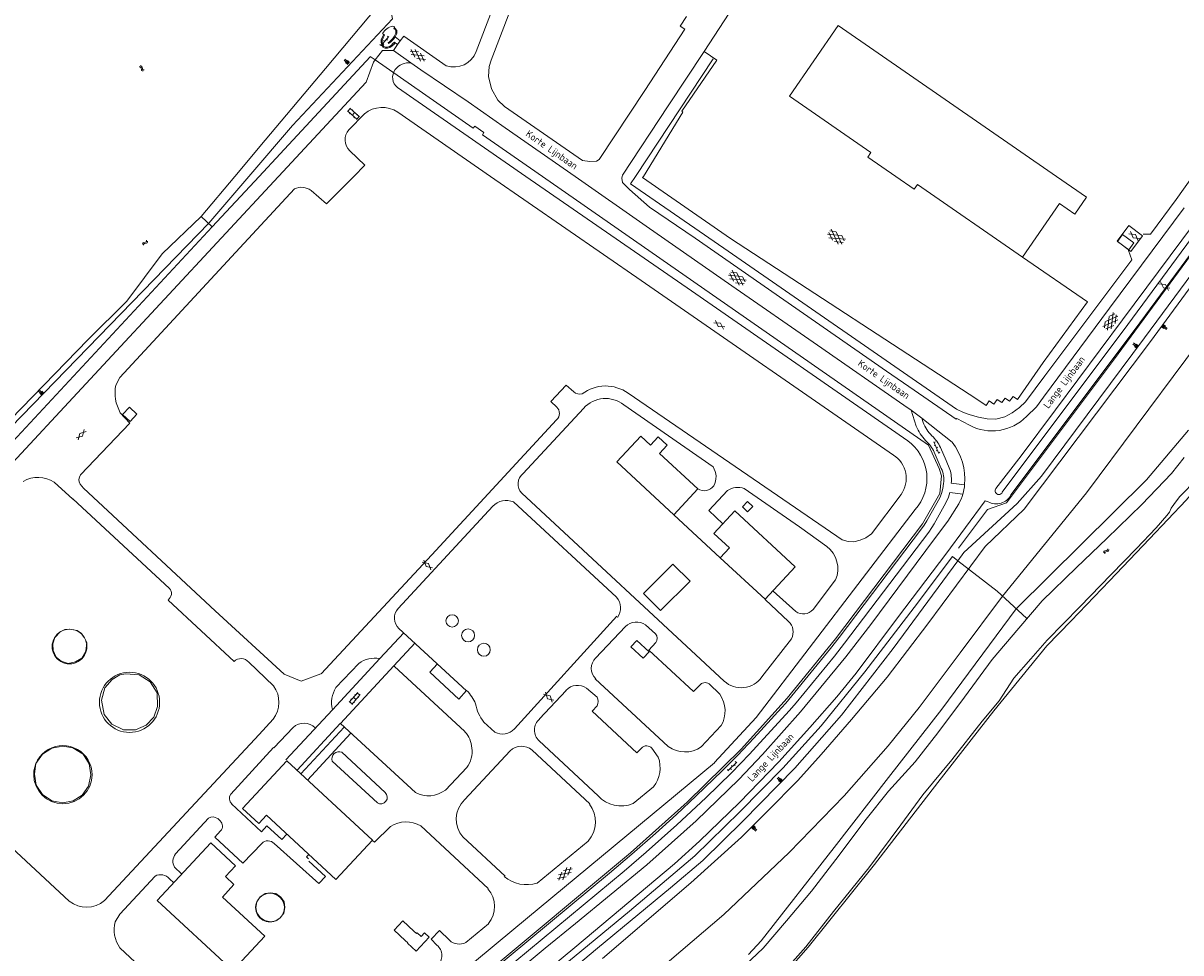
# Model space of a CAD drawing. Header units: metres. Extents: x 157366 to 159470, y 577030 to 578469.
# Tile 14 of 35: x 158086 to 158496, y 577725 to 578054. Entities that reach past the tile are written whole.
import ezdxf

# ---------------------------------------------------------------- set-up
doc = ezdxf.new("R2010")
doc.units = ezdxf.units.M
doc.header["$MEASUREMENT"] = 0
for name, color, linetype, lineweight in [('Gbkn_B01_hoofdgebouw', 1, 'Continuous', 18), ('Gbkn_B04_kunstwerk', 252, 'Continuous', 18), ('Gbkn_B11_dakrand', 1, 'Continuous', 18), ('Gbkn_B14_dakrand bijgebouw', 1, 'Continuous', 18), ('Gbkn_S01_gesloten verharding (g)', 252, 'Continuous', 18), ('Gbkn_S01_gesloten verharding (k)', 252, 'Continuous', 18), ('Gbkn_S01_gesloten verharding (m)', 252, 'Continuous', 18), ('Gbkn_S02_open verharding', 252, 'Continuous', 18), ('Gbkn_S04_talud', 252, 'Continuous', 18), ('Gbkn_S05_water', 252, 'Continuous', 18), ('Gbkn_T01_muur', 252, 'Continuous', 18), ('Gbkn_T02_raster', 252, 'Continuous', 18), ('Gbkn_T03_hek', 252, 'Continuous', 18), ('Gbkn_T09_insteek sloot', 252, 'Continuous', 18), ('Gbkn_T20_overige afscheiding', 252, 'Continuous', 18), ('Gbkn_V00_kant verharding', 252, 'Continuous', 18), ('Gbkn_W00_kant water (FD)', 252, 'Continuous', 18), ('Gbkn_Z06_straatnaam', 7, 'Continuous', 18)]:
    doc.layers.add(name, color=color, linetype=linetype, lineweight=lineweight)
doc.styles.add('NLCS-ISO-M1000-T25', font='NLCS-ISO.ttf', dxfattribs={"height": 2.5})

msp = doc.modelspace()

# ---------------------------------------------------------------- linework, layer by layer
at = {"layer": 'Gbkn_B01_hoofdgebouw'}
for p, q in [((158338.3, 577881.46), (158330.84, 577873.41)), ((158359.67, 577861.65), (158338.3, 577881.46)), ((158330.84, 577873.41), (158336.32, 577868.34)), ((158336.32, 577868.34), (158333.07, 577864.83)), ((158316.34, 577862.55), (158305.87, 577852.17)), ((158322.37, 577856.47), (158316.34, 577862.55)), ((158333.07, 577864.83), (158348.98, 577850.09)), ((158348.98, 577850.09), (158359.67, 577861.65)), ((158311.91, 577846.09), (158322.37, 577856.47)), ((158305.87, 577852.17), (158311.91, 577846.09)), ((158179.49, 577792.88), (158163.79, 577775.96)), ((158209.83, 577764.72), (158179.49, 577792.88)), ((158163.79, 577775.96), (158169.5, 577770.66)), ((158169.5, 577770.66), (158172.26, 577773.63)), ((158172.26, 577773.63), (158196.88, 577750.76)), ((158196.88, 577750.76), (158209.83, 577764.72)), ((158225.42, 577731.62), (158224.49, 577732.48)), ((158225.34, 577725.38), (158229.96, 577730.37)), ((158225.67, 577731.89), (158225.42, 577731.62)), ((158227.1, 577730.57), (158225.67, 577731.89)), ((158228.31, 577731.89), (158227.1, 577730.57)), ((158229.96, 577730.37), (158228.31, 577731.89)), ((158221.43, 577729.16), (158222.33, 577728.29)), ((158222.33, 577728.29), (158222.26, 577728.22)), ((158222.26, 577728.22), (158225.34, 577725.38))]:
    msp.add_line(p, q, dxfattribs=at)
at = {"layer": 'Gbkn_B01_hoofdgebouw', "flags": 128}
for points in [[(158374.9, 578053.45), (158357.59, 578028.47)], [(158374.9, 578053.45), (158452.24, 578000)], [(158357.59, 578028.47), (158386.51, 578008.48), (158385.38, 578006.84), (158395.27, 578000)], [(158395.27, 578000), (158401.83, 577995.47), (158402.97, 577997.11), (158440.23, 577971.36), (158453.35, 577990.38)], [(158452.24, 578000), (158462.92, 577992.62), (158458.79, 577986.63), (158453.35, 577990.38)], [(158475.62, 577979.36), (158479.61, 577976.38), (158477.84, 577973.99), (158473.85, 577976.96), (158475.62, 577979.36)], [(158126.34, 577915.76), (158123.92, 577913.12), (158121.25, 577915.58), (158123.7, 577918.21), (158126.34, 577915.76)], [(158311.59, 577901.79), (158325.13, 577889.23), (158316.64, 577880.05), (158296.49, 577898.76), (158304.99, 577907.91), (158308.39, 577904.75)], [(158171.67, 577730.67), (158160.39, 577718.49), (158133.56, 577743.38), (158152.5, 577763.82), (158161.29, 577755.67), (158157.7, 577751.8), (158160.75, 577748.97), (158156.68, 577744.58), (158171.67, 577730.67)]]:
    msp.add_lwpolyline(points, dxfattribs=at)
at = {"layer": 'Gbkn_B04_kunstwerk'}
for p, q in [((158171.75, 577745.78), (158173.63, 577746.11)), ((158173.63, 577746.11), (158175.64, 577745.79)), ((158168.52, 577740.9), (158168.84, 577742.89)), ((158168.84, 577742.89), (158170, 577744.64)), ((158170, 577744.64), (158171.75, 577745.78)), ((158175.64, 577745.79), (158177.31, 577744.59)), ((158177.31, 577744.59), (158178.49, 577742.89)), ((158178.49, 577742.89), (158178.81, 577740.85)), ((158168.9, 577738.94), (158168.52, 577740.9)), ((158169.99, 577737.28), (158168.9, 577738.94)), ((158178.41, 577738.86), (158177.14, 577737.16)), ((158178.81, 577740.85), (158178.41, 577738.86)), ((158171.57, 577736.24), (158169.99, 577737.28)), ((158173.76, 577735.81), (158171.57, 577736.24)), ((158175.61, 577736.2), (158173.76, 577735.81)), ((158177.14, 577737.16), (158175.61, 577736.2))]:
    msp.add_line(p, q, dxfattribs=at)
at = {"layer": 'Gbkn_B04_kunstwerk', "flags": 128}
for points in [[(158108.54, 577834.79), (158107.82, 577836.39), (158106.65, 577838.01), (158105.17, 577839.02), (158102.53, 577839.57), (158100.78, 577839.35), (158099.11, 577838.57), (158097.23, 577836.62), (158096.52, 577834.34), (158096.62, 577831.98), (158097.73, 577829.58), (158099.48, 577828.16), (158102, 577827.36), (158104.59, 577827.89), (158106.78, 577829.19), (158108.29, 577831.69), (158108.54, 577834.79)], [(158133.7, 577812.05), (158133.49, 577816.97), (158131.1, 577820.81), (158127.19, 577823.34), (158122.37, 577823.68), (158120.24, 577823.29), (158117.58, 577821.67), (158115.01, 577818.69), (158113.74, 577814.3), (158114.71, 577809.23), (158117.48, 577805.8), (158121.55, 577803.87), (158125.84, 577803.88), (158129.68, 577805.44), (158132.38, 577808.33), (158133.7, 577812.05)], [(158110.02, 577787.88), (158109.19, 577783.91), (158106.96, 577780.73), (158103.73, 577778.71), (158100.04, 577777.99), (158096.17, 577778.7), (158092.93, 577780.87), (158090.67, 577784.22), (158090.07, 577788.11), (158090.55, 577791.96), (158092.94, 577795.16), (158096.25, 577797.39), (158100.13, 577798.09), (158103.62, 577797.4), (158107.31, 577795.25), (158109.45, 577791.75), (158110.02, 577787.88)]]:
    msp.add_lwpolyline(points, dxfattribs=at)
at = {"layer": 'Gbkn_B11_dakrand'}
for p, q in [((158217.49, 577732.8), (158220.55, 577736.12)), ((158220.55, 577736.12), (158224.49, 577732.48)), ((158221.43, 577729.16), (158217.49, 577732.8))]:
    msp.add_line(p, q, dxfattribs=at)
at = {"layer": 'Gbkn_B11_dakrand', "flags": 128}
msp.add_lwpolyline([(158308.39, 577904.75), (158311.08, 577907.65), (158314.27, 577904.69), (158311.59, 577901.79)], dxfattribs=at)
at = {"layer": 'Gbkn_B14_dakrand bijgebouw'}
for p, q in [((158340.95, 577882.87), (158342.78, 577884.79)), ((158342.8, 577881.11), (158340.95, 577882.87)), ((158342.78, 577884.79), (158344.63, 577883.03)), ((158344.63, 577883.03), (158342.8, 577881.11)), ((158301.44, 577833.27), (158303.49, 577835.52)), ((158305.82, 577829.28), (158301.44, 577833.27)), ((158303.49, 577835.52), (158307.87, 577831.53)), ((158307.87, 577831.53), (158305.82, 577829.28))]:
    msp.add_line(p, q, dxfattribs=at)
for points in [[(158108.62, 577833.35, 1.000081), (158096.31, 577833.35)], [(158096.31, 577833.35, 1.000081), (158108.62, 577833.35)], [(158134.41, 577813.58, 1), (158113.05, 577813.58)], [(158113.05, 577813.58, 0.999906), (158134.41, 577813.58)], [(158110.44, 577787.94, 1.000048), (158089.78, 577787.94)], [(158089.78, 577787.94, 0.999952), (158110.44, 577787.94)]]:
    msp.add_lwpolyline(points, format="xyb", dxfattribs=at)
for centre, radius, start, end in [((158238.08, 577842.43), 2.19, 0, 180), ((158238.08, 577842.43), 2.19, 180, 0), ((158243.73, 577837.31), 2.29, 0.0125, 179.9875), ((158243.73, 577837.31), 2.29, 180.0125, 359.9875), ((158249.31, 577832.22), 2.29, 0, 180), ((158249.31, 577832.22), 2.29, 180, 0), ((158173.52, 577740.84), 5.09, 0, 180), ((158173.52, 577740.84), 5.09, 179.9887, 0.0113)]:
    msp.add_arc(centre, radius, start, end, dxfattribs=at)
at = {"layer": 'Gbkn_S01_gesloten verharding (g)'}
for p, q in [((158229.73, 577862.73), (158227.41, 577863.21)), ((158228.05, 577863.93), (158228.81, 577861.68)), ((158228.81, 577861.68), (158231.12, 577861.21)), ((158230.48, 577860.49), (158229.73, 577862.73)), ((158272.8, 577815.88), (158270.49, 577816.42)), ((158271.16, 577817.13), (158271.84, 577814.86)), ((158273.49, 577813.62), (158272.8, 577815.88)), ((158271.84, 577814.86), (158274.15, 577814.32))]:
    msp.add_line(p, q, dxfattribs=at)
at = {"layer": 'Gbkn_S01_gesloten verharding (g)', "flags": 128}
for points in [[(158478.53, 577980.41), (158479.47, 577978.24), (158481.82, 577977.97)], [(158481.24, 577977.19), (158480.3, 577979.37), (158477.95, 577979.63)], [(158491.94, 577959.57), (158490.89, 577961.69), (158488.53, 577961.85)], [(158489.07, 577962.65), (158490.12, 577960.53), (158492.48, 577960.38)], [(158334.2, 577945.82), (158333.16, 577947.95), (158330.8, 577948.12)], [(158331.35, 577948.92), (158332.38, 577946.79), (158334.74, 577946.62)], [(158104.83, 577907.31), (158107.11, 577907.93), (158107.71, 577910.22)], [(158108.4, 577909.54), (158106.12, 577908.91), (158105.52, 577906.63)]]:
    msp.add_lwpolyline(points, dxfattribs=at)
at = {"layer": 'Gbkn_S01_gesloten verharding (k)'}
for p, q in [((158277.25, 577750.7), (158278.75, 577755.04)), ((158280.57, 577754.6), (158277.57, 577754.02)), ((158279.08, 577752.28), (158280.08, 577755.17)), ((158278.42, 577751.72), (158275.43, 577751.14)), ((158280.26, 577753.3), (158275.74, 577752.44)), ((158275.92, 577750.57), (158276.92, 577753.45))]:
    msp.add_line(p, q, dxfattribs=at)
for points in [[(158223.14, 578044.39), (158226.18, 578044.12)], [(158224.86, 578042.24), (158223.58, 578045)], [(158223.59, 578043.13), (158228.17, 578042.72)], [(158226.84, 578040.84), (158224.91, 578045.01)], [(158225.57, 578041.74), (158228.61, 578041.46)], [(158228.17, 578040.85), (158226.89, 578043.62)]]:
    msp.add_lwpolyline(points, dxfattribs=at)
at = {"layer": 'Gbkn_S01_gesloten verharding (m)'}
for points in [[(158372.88, 577977.34), (158371.58, 577980.1)], [(158371.95, 577980.64), (158373.99, 577980.46)], [(158374.87, 577975.96), (158372.38, 577981.25)], [(158376.2, 577975.98), (158374.13, 577980.37)], [(158371.15, 577979.49), (158375.98, 577979.08)], [(158371.6, 577978.23), (158377.43, 577977.74)], [(158373.59, 577976.85), (158376.63, 577976.59)], [(158377, 577977.13), (158376.12, 577978.98)], [(158336.03, 577964.93), (158340.87, 577964.53)], [(158337.76, 577962.79), (158336.46, 577965.55)], [(158336.49, 577963.67), (158342.31, 577963.19)], [(158336.83, 577966.08), (158338.88, 577965.91)], [(158339.76, 577961.4), (158337.26, 577966.7)], [(158341.09, 577961.42), (158339.02, 577965.81)], [(158341.89, 577962.57), (158341.01, 577964.43)], [(158338.48, 577962.29), (158341.52, 577962.04)], [(158472.92, 577951.28), (158471.04, 577950.47)], [(158471.65, 577945.92), (158472.32, 577951.73)], [(158474.02, 577949.12), (158468.65, 577946.79)], [(158469.26, 577946.34), (158469.49, 577948.38)], [(158474.05, 577950.45), (158469.59, 577948.52)], [(158472.58, 577947.17), (158469.78, 577945.96)], [(158470.38, 577945.51), (158470.94, 577950.33)], [(158473.09, 577947.86), (158473.44, 577950.89)]]:
    msp.add_lwpolyline(points, dxfattribs=at)
at = {"layer": 'Gbkn_S02_open verharding'}
for p, q in [((158204.59, 577817.11), (158201.56, 577813.65)), ((158205.49, 577816.33), (158202.47, 577812.86)), ((158203.77, 577816.17), (158203.54, 577816.37)), ((158205.36, 577816.17), (158204.46, 577816.96)), ((158202.6, 577813.01), (158201.69, 577813.8)), ((158202.39, 577814.59), (158202.16, 577814.79)), ((158203.98, 577814.59), (158203.08, 577815.38)), ((158203.45, 577813.53), (158203.22, 577813.73)), ((158204.96, 577815.26), (158204.74, 577815.46)), ((158335.81, 577789.3), (158338.93, 577792.4)), ((158337.02, 577791.2), (158337.37, 577790.85)), ((158338.08, 577791.56), (158338.43, 577791.2)), ((158338.43, 577792.62), (158338.79, 577792.26)), ((158335.6, 577789.79), (158335.95, 577789.44)), ((158336.66, 577790.14), (158337.02, 577789.79))]:
    msp.add_line(p, q, dxfattribs=at)
for points in [[(158215.09, 578049.71), (158215.47, 578049.39)], [(158212.49, 578046.67), (158212.87, 578046.35)], [(158212.74, 578046.2), (158215.6, 578049.54)], [(158213.52, 578047.11), (158213.9, 578046.78)], [(158213.79, 578048.19), (158214.17, 578047.87)], [(158214.82, 578048.63), (158215.2, 578048.3)], [(158201, 578023.23), (158204.4, 578020.14)], [(158201.95, 578023.99), (158201.14, 578023.1)], [(158201.92, 578022.39), (158201.72, 578022.17)], [(158201.8, 578024.12), (158205.21, 578021.03)], [(158202.86, 578023.57), (158202.66, 578023.35)], [(158203.51, 578022.58), (158202.7, 578021.69)], [(158203.48, 578020.98), (158203.27, 578020.76)], [(158205.06, 578021.16), (158204.25, 578020.28)], [(158204.56, 578022.03), (158204.36, 578021.8)], [(158408.84, 577905.85), (158410.58, 577901.81)], [(158409.32, 577904.75), (158408.86, 577904.55)], [(158409.38, 577905.87), (158408.92, 577905.67)], [(158410.1, 577902.91), (158409.64, 577902.71)], [(158410.17, 577904.03), (158409.71, 577903.83)], [(158410.96, 577902.19), (158410.5, 577901.99)]]:
    msp.add_lwpolyline(points, dxfattribs=at)
at = {"layer": 'Gbkn_S04_talud'}
for p, q in [((158353.58, 577787.12), (158355.02, 577785.74)), ((158353.23, 577786.76), (158354.67, 577785.38)), ((158353.78, 577785.89), (158354.5, 577785.2)), ((158354.13, 577786.25), (158354.85, 577785.56)), ((158354.47, 577786.61), (158355.19, 577785.92)), ((158344.84, 577768.47), (158344.13, 577769.18)), ((158345.73, 577767.95), (158344.31, 577769.36)), ((158345.2, 577768.83), (158344.49, 577769.54)), ((158346.08, 577768.3), (158344.66, 577769.71)), ((158345.55, 577769.18), (158344.84, 577769.89))]:
    msp.add_line(p, q, dxfattribs=at)
for points in [[(158200.09, 578041.52), (158201.56, 578040.17)], [(158199.75, 578041.15), (158201.23, 578039.8)], [(158200.32, 578040.29), (158201.06, 578039.62)], [(158200.66, 578040.66), (158201.4, 578039.98)], [(158201, 578041.03), (158201.73, 578040.35)], [(158490.54, 577946.52), (158489.74, 577947.12)], [(158491.49, 577946.13), (158489.89, 577947.32)], [(158490.84, 577946.92), (158490.04, 577947.52)], [(158490.24, 577946.12), (158489.44, 577946.72)], [(158491.2, 577945.72), (158489.59, 577946.92)], [(158479.27, 577940.53), (158480.88, 577939.35)], [(158479.56, 577940.94), (158481.17, 577939.75)], [(158479.92, 577939.74), (158480.73, 577939.14)], [(158480.22, 577940.14), (158481.02, 577939.55)], [(158480.52, 577940.54), (158481.32, 577939.95)], [(158091.39, 577923.96), (158092.85, 577922.6)], [(158091.73, 577924.33), (158093.19, 577922.96)], [(158091.95, 577923.1), (158092.68, 577922.41)], [(158092.29, 577923.46), (158093.02, 577922.78)], [(158092.63, 577923.83), (158093.36, 577923.14)]]:
    msp.add_lwpolyline(points, dxfattribs=at)
at = {"layer": 'Gbkn_S05_water'}
for p, q in [((158469.38, 577867.26), (158470.04, 577867.38)), ((158469.72, 577866.92), (158470.38, 577867.04))]:
    msp.add_line(p, q, dxfattribs=at)
for points in [[(158127.82, 578038.42, 0.417728), (158127.18, 578038.81)], [(158128.17, 578038.75, 0.417728), (158127.53, 578039.14)], [(158127.92, 578037.75, 0.417728), (158128.57, 578037.37)], [(158128.27, 578038.09, 0.417728), (158128.91, 578037.7)], [(158128.76, 577976.57, 0.417728), (158128.39, 577975.92)], [(158129.1, 577976.24, 0.417728), (158128.74, 577975.58)], [(158129.42, 577976.7, 0.417728), (158129.78, 577977.36)], [(158129.76, 577976.37, 0.417728), (158130.13, 577977.03)]]:
    msp.add_lwpolyline(points, format="xyb", dxfattribs=at)
for points in [[(158127.92, 578037.75), (158127.82, 578038.42)], [(158128.27, 578038.09), (158128.17, 578038.75)], [(158129.42, 577976.7), (158128.76, 577976.57)], [(158129.76, 577976.37), (158129.1, 577976.24)]]:
    msp.add_lwpolyline(points, dxfattribs=at)
for centre, start, end in [((158469.52, 577866.75), 104.7731, 195.4597), ((158469.86, 577866.41), 104.7731, 195.4597), ((158469.91, 577867.89), 284.7731, 15.4597), ((158470.25, 577867.55), 284.7731, 15.4597)]:
    msp.add_arc(centre, 0.527, start, end, dxfattribs=at)
at = {"layer": 'Gbkn_T01_muur', "flags": 128}
for points in [[(158213.31, 578049.21), (158213.83, 578050.21)], [(158213.83, 578050.21), (158214.14, 578050.04), (158213.62, 578049.04)], [(158217.39, 578052.3), (158217.55, 578052.58)], [(158218.3, 578050.4), (158217.82, 578049.43)], [(158215.57, 578047.05), (158215.38, 578047.33)], [(158216.45, 578046.38), (158217.22, 578047.14), (158217.59, 578047.6), (158217.86, 578047.38)], [(158217.86, 578047.38), (158217.48, 578046.9), (158216.69, 578046.13)]]:
    msp.add_lwpolyline(points, dxfattribs=at)
at = {"layer": 'Gbkn_T01_muur'}
for points in [[(158215.38, 578047.33, 0.151474), (158218.01, 578050.54)], [(158218.01, 578050.54, 0.445368), (158217.39, 578052.3)], [(158213.62, 578049.04, 0.319502), (158213.82, 578046)], [(158213.82, 578046, 0.324323), (158216.45, 578046.38)]]:
    msp.add_lwpolyline(points, format="xyb", dxfattribs=at)
at = {"layer": 'Gbkn_T01_muur', "extrusion": (0, 0, -1)}
for points in [[(-158217.55, 578052.58, 0.43835), (-158218.31, 578050.4)], [(-158213.59, 578045.72, 0.325407), (-158213.31, 578049.21)], [(-158216.69, 578046.13, 0.331642), (-158213.59, 578045.72)], [(-158217.82, 578049.43, 0.112844), (-158215.57, 578047.05)]]:
    msp.add_lwpolyline(points, format="xyb", dxfattribs=at)
at = {"layer": 'Gbkn_T02_raster'}
for p, q in [((158406.94, 577904.72), (158270.05, 578000)), ((158410.66, 577896.43), (158406.94, 577904.72)), ((158411.49, 577893.83), (158410.66, 577896.43)), ((158410.87, 577887.63), (158411.49, 577893.83)), ((158404.8, 577876.86), (158410.87, 577887.63)), ((158373.94, 577836.03), (158404.8, 577876.86)), ((158415.44, 577865.22), (158415.39, 577865.26)), ((158417.29, 577863.78), (158415.44, 577865.22)), ((158431.17, 577853), (158417.29, 577863.78)), ((158441.61, 577843.43), (158431.17, 577853)), ((158356.84, 577815.03), (158373.94, 577836.03)), ((158340.45, 577797.04), (158356.84, 577815.03)), ((158321.36, 577778.2), (158340.45, 577797.04)), ((158301.33, 577760.25), (158321.36, 577778.2)), ((158204.75, 577679.87), (158301.33, 577760.25))]:
    msp.add_line(p, q, dxfattribs=at)
at = {"layer": 'Gbkn_T02_raster', "flags": 128}
for points in [[(158209.01, 578042.5), (158210.81, 578041.24)], [(158330.55, 578041.69), (158303, 578000)], [(158210.81, 578041.24), (158245.54, 578017.02), (158246.16, 578017.76), (158249.3, 578015.5), (158248.84, 578014.76), (158270.05, 578000)], [(158303, 578000), (158301.27, 577997.38), (158334.36, 577974.54), (158416.83, 577917.54), (158419.33, 577916.31), (158421.7, 577915.46), (158424.59, 577914.66), (158427.73, 577914), (158430.71, 577913.96), (158433.91, 577914.8), (158436.54, 577916.22), (158439.1, 577918.05), (158441.32, 577920.07), (158448.13, 577929.24), (158478.95, 577970.38), (158477.78, 577973.66)], [(158482.92, 577979.49), (158485.62, 577979.46), (158494.67, 577991.84), (158500.41, 578000)], [(158000, 577816.47), (158080.79, 577904.39), (158153.04, 577982.07)]]:
    msp.add_lwpolyline(points, dxfattribs=at)
at = {"layer": 'Gbkn_T03_hek'}
msp.add_line((158433.14, 577851.19), (158418.17, 577831.1), dxfattribs=at)
at = {"layer": 'Gbkn_T03_hek', "flags": 128}
for points in [[(158169.64, 578000), (158177.07, 578008.03), (158208.99, 578042.41)], [(158149.07, 577985.76), (158153.04, 577982.07), (158169.64, 578000)], [(158417.51, 577868.21), (158427.75, 577881.91), (158434.53, 577884.24), (158472.42, 577934.85), (158516.92, 577995.22)]]:
    msp.add_lwpolyline(points, dxfattribs=at)
at = {"layer": 'Gbkn_T09_insteek sloot'}
for p, q in [((158484.17, 577892.41), (158499.08, 577910.05)), ((158438.02, 577846.7), (158484.17, 577892.41)), ((158470.99, 577856.59), (158485.22, 577871.51)), ((158457.48, 577842.43), (158470.99, 577856.59)), ((158411.56, 577811.17), (158438.02, 577846.7)), ((158448.79, 577833.63), (158457.48, 577842.43)), ((158430.07, 577810.59), (158448.79, 577833.63)), ((158392.76, 577786.94), (158411.56, 577811.17)), ((158410.19, 577785.14), (158430.07, 577810.59)), ((158373.41, 577762.13), (158392.76, 577786.94)), ((158387.75, 577756.11), (158410.19, 577785.14)), ((158347.58, 577729), (158373.41, 577762.13)), ((158364.22, 577726.85), (158387.75, 577756.11)), ((158343.14, 577724.22), (158347.58, 577729)), ((158356.54, 577718.12), (158364.22, 577726.85))]:
    msp.add_line(p, q, dxfattribs=at)
at = {"layer": 'Gbkn_T09_insteek sloot', "flags": 128}
for points in [[(158161.01, 578000), (158171.8, 578012.86), (158193.16, 578038.23), (158230.03, 578082.27)], [(158149.07, 577985.76), (158161.01, 578000)], [(158135.27, 577972.52), (158149.07, 577985.76)], [(158072.3, 577912.36), (158072.46, 577912.28), (158077.55, 577909.84), (158109.02, 577942.17), (158122.72, 577955.81), (158135.27, 577972.52)], [(158538.99, 577939.16), (158514.42, 577904.12), (158498.2, 577885.21), (158485.22, 577871.51)]]:
    msp.add_lwpolyline(points, dxfattribs=at)
at = {"layer": 'Gbkn_T20_overige afscheiding'}
for p, q in [((158415.44, 577865.22), (158401.78, 577847.23)), ((158406.69, 577841.38), (158427.02, 577868.87)), ((158417.29, 577863.78), (158419.42, 577866.66)), ((158394.42, 577832.7), (158417.29, 577863.78)), ((158401.78, 577847.23), (158384.33, 577824.35)), ((158392.21, 577822.49), (158406.69, 577841.38)), ((158376.06, 577809.08), (158394.42, 577832.7)), ((158418.17, 577831.1), (158403.61, 577811.74)), ((158384.33, 577824.35), (158368.8, 577805.31)), ((158379.59, 577807.49), (158392.21, 577822.49)), ((158403.61, 577811.74), (158392.64, 577798.14)), ((158359.49, 577790.24), (158376.06, 577809.08)), ((158368.8, 577805.31), (158355.32, 577790.23)), ((158368.87, 577795.13), (158379.59, 577807.49)), ((158392.64, 577798.14), (158376.96, 577780.44)), ((158360.59, 577785.87), (158368.87, 577795.13)), ((158355.32, 577790.23), (158340.02, 577774.72)), ((158341.04, 577771.47), (158359.49, 577790.24)), ((158349.79, 577774.96), (158360.59, 577785.87)), ((158376.96, 577780.44), (158357.57, 577760.35)), ((158340.57, 577765.78), (158349.79, 577774.96)), ((158340.02, 577774.72), (158324.12, 577759.23)), ((158326.95, 577757.56), (158341.04, 577771.47)), ((158322.7, 577749.63), (158340.57, 577765.78)), ((158324.12, 577759.23), (158300.88, 577739.56)), ((158357.57, 577760.35), (158334.33, 577738.43)), ((158315.44, 577747.86), (158326.95, 577757.56)), ((158289.61, 577726.42), (158315.44, 577747.86)), ((158291.32, 577722.84), (158322.7, 577749.63)), ((158300.88, 577739.56), (158279.25, 577721.78)), ((158334.33, 577738.43), (158303.53, 577712.15)), ((158256.83, 577699.19), (158289.61, 577726.42))]:
    msp.add_line(p, q, dxfattribs=at)
at = {"layer": 'Gbkn_T20_overige afscheiding', "flags": 128}
for points in [[(158166.05, 578000), (158181.49, 578017.99), (158216.97, 578055.77), (158216.1, 578060.05), (158230.3, 578081.64)], [(158077.81, 577907.16), (158151.84, 577983.45), (158166.05, 578000)], [(158517.32, 577988.59), (158483.5, 577942.74), (158446.92, 577893.77), (158438.33, 577884.01), (158419.42, 577866.66)], [(158427.02, 577868.87), (158440.74, 577882.03), (158485.57, 577941.44), (158520.19, 577988.59)], [(158533.24, 577982.33), (158462.86, 577887.81), (158433.14, 577851.19)]]:
    msp.add_lwpolyline(points, dxfattribs=at)
at = {"layer": 'Gbkn_V00_kant verharding'}
for p, q in [((158411.96, 577889.38), (158412.25, 577891.18)), ((158262.71, 577887.7), (158334.52, 577821.09)), ((158335.63, 577888.65), (158329.01, 577881.52)), ((158341.6, 577889.38), (158361.14, 577875.83)), ((158386.67, 577873.34), (158397.18, 577887.25)), ((158406.34, 577877.9), (158410.9, 577886.1)), ((158410.9, 577886.1), (158411.53, 577887.57)), ((158411.53, 577887.57), (158411.96, 577889.38)), ((158413.07, 577884.31), (158414, 577886.34)), ((158414, 577886.34), (158414.46, 577887.99)), ((158414.46, 577887.99), (158419.06, 577887.39)), ((158218.93, 577846.82), (158252.46, 577883.06)), ((158259.78, 577884.63), (158296.29, 577850.82)), ((158329.01, 577881.52), (158334.04, 577876.86)), ((158345.78, 577808.15), (158402.11, 577881.88)), ((158408.9, 577876.85), (158413.07, 577884.31)), ((158413.02, 577866.14), (158427.03, 577884.94)), ((158413.75, 577877.81), (158417.61, 577883.98)), ((158427.03, 577884.94), (158428.09, 577884.69)), ((158316.64, 577880.05), (158333.07, 577864.83)), ((158405.38, 577876.36), (158406.34, 577877.9)), ((158408.97, 577871.54), (158413.75, 577877.81)), ((158361.14, 577875.83), (158370.84, 577868.85)), ((158375.27, 577836.61), (158404.45, 577875.04)), ((158377.14, 577834.53), (158407.02, 577873.92)), ((158384.67, 577871.91), (158386.67, 577873.34)), ((158404.45, 577875.04), (158405.38, 577876.36)), ((158407.02, 577873.92), (158408.05, 577875.49)), ((158408.05, 577875.49), (158408.9, 577876.85)), ((158374.43, 577872.43), (158376.29, 577871.17)), ((158376.29, 577871.17), (158378.41, 577870.6)), ((158378.41, 577870.6), (158380.48, 577870.52)), ((158380.48, 577870.52), (158382.65, 577871.06)), ((158382.65, 577871.06), (158384.67, 577871.91)), ((158386.45, 577841.22), (158408.97, 577871.54)), ((158396.3, 577844.03), (158413.02, 577866.14)), ((158365.98, 577846.46), (158373.95, 577856.95)), ((158351.83, 577853.02), (158359.89, 577845.76)), ((158349.05, 577850.07), (158357.31, 577842.27)), ((158260.11, 577804.18), (158296.43, 577844.08)), ((158288.93, 577829.25), (158299.55, 577840.48)), ((158306.62, 577841.06), (158310.18, 577837.82)), ((158377.56, 577829.68), (158386.45, 577841.22)), ((158381.21, 577823.92), (158396.3, 577844.03)), ((158212.48, 577829.06), (158220.96, 577838.19)), ((158219.21, 577839.75), (158243.12, 577817.66)), ((158372.14, 577832.66), (158375.27, 577836.61)), ((158217.42, 577826.52), (158224.98, 577834.66)), ((158307.79, 577832.1), (158310.29, 577834.81)), ((158347.78, 577822.59), (158358.28, 577836.11)), ((158358.46, 577815.9), (158372.14, 577832.66)), ((158373.52, 577829.99), (158377.14, 577834.53)), ((158195.66, 577810.94), (158212.48, 577829.06)), ((158212.45, 577829.06), (158212.42, 577829.07)), ((158212.48, 577829.06), (158212.45, 577829.06)), ((158323.58, 577817.42), (158307.79, 577832.1)), ((158359.97, 577813.43), (158373.52, 577829.99)), ((158361.48, 577810.2), (158377.56, 577829.68)), ((158166, 577827.82), (158174.78, 577819.4)), ((158196.9, 577818.81), (158204.99, 577827.34)), ((158198.47, 577806.09), (158217.42, 577826.52)), ((158217.42, 577826.52), (158217.46, 577826.48)), ((158217.46, 577826.48), (158217.5, 577826.44)), ((158217.5, 577826.44), (158242.61, 577803.19)), ((158230.19, 577824.24), (158232.86, 577827.19)), ((158240.41, 577814.75), (158230.19, 577824.24)), ((158288.76, 577821.92), (158314.64, 577797.93)), ((158329.11, 577820.16), (158332.94, 577816.45)), ((158374.39, 577815.58), (158381.21, 577823.92)), ((158243.21, 577817.76), (158240.41, 577814.75)), ((158269.04, 577807.68), (158278.47, 577817.79)), ((158285.73, 577818.58), (158289.45, 577815.47)), ((158325.71, 577819.6), (158323.58, 577817.42)), ((158356.28, 577813.33), (158358.46, 577815.9)), ((158287.71, 577810.44), (158289.46, 577812.37)), ((158344.97, 577800.85), (158354.79, 577811.68)), ((158354.79, 577811.68), (158356.28, 577813.33)), ((158357.68, 577810.74), (158359.97, 577813.43)), ((158364.89, 577804.62), (158374.39, 577815.58)), ((158169.65, 577802.22), (158174.62, 577807.61)), ((158179.18, 577793.19), (158195.66, 577810.94)), ((158195.66, 577810.94), (158195.63, 577810.99)), ((158303.53, 577795.7), (158287.71, 577810.44)), ((158331.09, 577792.21), (158345.78, 577808.15)), ((158348.02, 577795.12), (158361.48, 577810.2)), ((158348.47, 577800.59), (158357.68, 577810.74)), ((158174.82, 577797.4), (158181.69, 577804.7)), ((158183.09, 577789.54), (158198.43, 577806.1)), ((158184.44, 577788.29), (158199.8, 577804.76)), ((158198.43, 577806.1), (158198.45, 577806.08)), ((158225.05, 577781.58), (158198.47, 577806.09)), ((158249.31, 577806.57), (158253.23, 577803)), ((158326.35, 577797.78), (158333.45, 577805.34)), ((158353.82, 577792.46), (158364.89, 577804.62)), ((158186.86, 577786.04), (158202.19, 577802.62)), ((158268.9, 577799.91), (158289.8, 577780.46)), ((158339.24, 577794.78), (158344.97, 577800.85)), ((158343.47, 577795.19), (158348.47, 577800.59)), ((158159.6, 577781), (158174.71, 577797.55)), ((158198.94, 577795.88), (158214.28, 577781.59)), ((158242.46, 577778.98), (158258.61, 577796.37)), ((158266.45, 577796.65), (158286.81, 577777.57)), ((158305.14, 577797.39), (158303.53, 577795.7)), ((158308.89, 577797.33), (158311.12, 577794.15)), ((158195.56, 577792.74), (158211.57, 577777.92)), ((158259.96, 577733.23), (158331.06, 577792.18)), ((158333.79, 577789.31), (158339.24, 577794.78)), ((158337.04, 577788.65), (158343.47, 577795.19)), ((158339.71, 577786.22), (158348.02, 577795.12)), ((158339.88, 577778.09), (158353.82, 577792.46)), ((158235.66, 577782.5), (158243.27, 577790.47)), ((158324.61, 577780.39), (158333.79, 577789.31)), ((158327.96, 577779.75), (158337.04, 577788.65)), ((158302.19, 577777.73), (158309.45, 577783.66)), ((158324.53, 577771.62), (158339.71, 577786.22)), ((158317.58, 577773.85), (158324.61, 577780.39)), ((158317.68, 577770.18), (158327.96, 577779.75)), ((158159.85, 577777.62), (158170.45, 577767.64)), ((158325.79, 577764.39), (158339.88, 577778.09)), ((158307.09, 577755.98), (158324.53, 577771.62)), ((158310.15, 577767.13), (158317.58, 577773.85)), ((158170.45, 577767.64), (158172.45, 577769.77)), ((158172.45, 577769.77), (158177.75, 577764.95)), ((158177.75, 577764.95), (158179.49, 577766.84)), ((158210.6, 577764.02), (158216.21, 577769.63)), ((158226.93, 577769.83), (158250.83, 577747.58)), ((158301.79, 577759.82), (158310.15, 577767.13)), ((158306.8, 577760.45), (158317.68, 577770.18)), ((158175, 577763.52), (158190.79, 577749.39)), ((158209.84, 577764.66), (158210.6, 577764.02)), ((158241.9, 577765.88), (158256.86, 577752)), ((158268.18, 577749.53), (158286.26, 577764.41)), ((158316.82, 577756.35), (158325.79, 577764.39)), ((158187.26, 577759.62), (158186.49, 577758.78)), ((158186.49, 577758.78), (158187.11, 577758.13)), ((158293.81, 577753.05), (158301.79, 577759.82)), ((158299.01, 577753.79), (158306.8, 577760.45)), ((158193.14, 577751.85), (158187.25, 577757.28)), ((158281.58, 577726.73), (158316.82, 577756.35)), ((158281.74, 577735.24), (158307.09, 577755.98)), ((158190.79, 577749.39), (158193.14, 577751.85)), ((158251.36, 577717.74), (158293.81, 577753.05)), ((158255.43, 577717.54), (158299.01, 577753.79)), ((158242.88, 577728.45), (158250.9, 577735.14)), ((158270.99, 577726.49), (158281.74, 577735.24)), ((158186.73, 577672.58), (158259.96, 577733.23)), ((158233.54, 577732.69), (158230.6, 577729.64)), ((158230.6, 577729.64), (158232.69, 577727.56)), ((158237.13, 577729.24), (158233.54, 577732.69)), ((158247.36, 577706.72), (158270.99, 577726.49)), ((158255.42, 577705.08), (158281.58, 577726.73))]:
    msp.add_line(p, q, dxfattribs=at)
at = {"layer": 'Gbkn_V00_kant verharding', "flags": 128}
for points in [[(158275.68, 578103.17), (158251.92, 578041.17), (158251.23, 578038.92), (158250.95, 578035.35), (158251.98, 578031.06), (158254.3, 578027.04), (158256.59, 578024.77), (158284.21, 578005.59), (158286.89, 578005.22), (158289.24, 578005.39), (158290.2, 578005.94), (158306.3, 578030.42), (158320.57, 578052.18), (158318.9, 578053.27), (158321.1, 578056.6)], [(158246.58, 578044.24), (158268.7, 578101.86)], [(158336.23, 578057.79), (158327.36, 578044.29)], [(158213.43, 578050.51), (158213.83, 578050.21)], [(158217.55, 578052.58), (158217.76, 578052.99), (158217.05, 578053.18)], [(158235.94, 578039.15), (158220.95, 578049.69), (158219.67, 578048.06)], [(158218.73, 578046.69), (158217.28, 578044.59), (158223.45, 578040.18)], [(158217.82, 578049.43), (158219.67, 578048.06)], [(158217.87, 578047.37), (158218.73, 578046.69)], [(158219.67, 578048.06), (158218.73, 578046.69)], [(158210.81, 578041.24), (158213.42, 578044.59), (158217.28, 578044.59)], [(158327.36, 578044.29), (158314.67, 578024.96), (158298.41, 578000.47), (158298.32, 578000)], [(158327.36, 578044.29), (158331.92, 578041.22), (158319.47, 578023.15), (158319.84, 578022.78), (158305.83, 578000)], [(158176.53, 578000), (158207.57, 578033.4), (158210.24, 578040.51)], [(158210.24, 578040.51), (158210.81, 578041.24)], [(158243.7, 578026.37), (158226.92, 578037.74), (158223.45, 578040.18)], [(158218.73, 578031.47), (158264.21, 578000)], [(158243.7, 578026.37), (158256.87, 578017.21), (158281.67, 578000)], [(158201.46, 578016.5), (158207, 578022.19)], [(158218.77, 578022.77), (158251.68, 578000)], [(158201.79, 578009.04), (158207.12, 578003.93), (158203.21, 578000)], [(158065.01, 577893.03), (158071.54, 577886.96), (158115.92, 577934.78), (158176.53, 578000)], [(158188.11, 577994.99), (158193.52, 577990.25), (158203.21, 578000)], [(158251.68, 578000), (158305.06, 577963.07), (158394.5, 577901.23)], [(158264.21, 578000), (158322.85, 577959.43), (158399.51, 577906.31)], [(158398.14, 577918.85), (158367.53, 577940.21), (158337.21, 577961.23), (158306.82, 577982.33), (158281.67, 578000)], [(158298.32, 578000), (158298.19, 577999.38), (158298.49, 577997.82), (158300.87, 577995.36), (158307.99, 577989.04)], [(158305.83, 578000), (158305.59, 577999.61), (158336.72, 577978), (158424.03, 577921.07), (158427.29, 577918.79), (158428.45, 577920.45), (158430.08, 577919.31), (158431.22, 577920.95), (158432.9, 577919.83), (158434.07, 577921.42), (158435.65, 577920.33), (158436.88, 577921.93), (158438.43, 577920.88), (158447.56, 577933.97), (158463.22, 577955.58), (158440.23, 577971.36)], [(158118.88, 577926.02), (158120.24, 577928.65), (158162.77, 577974.71), (158182.23, 577995.57)], [(158307.99, 577989.04), (158324.15, 577978.05), (158355.58, 577956.26), (158392.06, 577931.01), (158401.8, 577924.18)], [(158508.78, 577989.84), (158477.54, 577947.54), (158433.05, 577888.01)], [(158436.1, 577887.09), (158480.1, 577945.83), (158512.33, 577989.52)], [(158447.64, 577921.69), (158471.09, 577953.33), (158497.47, 577988.88)], [(158451.89, 577917.19), (158475.6, 577949.09), (158505.25, 577988.96)], [(158482.76, 577978.95), (158477.93, 577982.54), (158473.7, 577976.97), (158478.62, 577973.34), (158482.76, 577978.95)], [(158281.17, 577923.62), (158278.52, 577926.03), (158273.02, 577920.16), (158275.13, 577918.23)], [(158300.41, 577923.14), (158374.43, 577872.43)], [(158401.8, 577924.18), (158416.68, 577913.91), (158416.95, 577914.23), (158421.39, 577911.78)], [(158298.91, 577918.97), (158330.54, 577897.05)], [(158398.14, 577918.85), (158400.79, 577917.09)], [(158441.64, 577914.87), (158445.12, 577918.34), (158447.64, 577921.69)], [(158106.38, 577894.21), (158123.88, 577912.55), (158120.47, 577916.22)], [(158263.2, 577894.69), (158284.67, 577917.76)], [(158400.79, 577917.09), (158404.54, 577914.29)], [(158402.57, 577911.49), (158400.79, 577917.09)], [(158404.54, 577914.29), (158407.41, 577912.04), (158415.27, 577905.81)], [(158404.54, 577914.29), (158405.02, 577912.78)], [(158451.89, 577917.19), (158439.75, 577900.94), (158430.8, 577889.42)], [(158191.65, 577823.71), (158230.82, 577865.83), (158275.1, 577913.68)], [(158411.42, 577896.45), (158408.92, 577902.21)], [(158411.11, 577903.92), (158413.2, 577899.31), (158414.46, 577896.05)], [(158097.06, 577891.62), (158103.69, 577885.62)], [(158106.18, 577890.88), (158107.36, 577889.51)], [(158414.95, 577891.25), (158419.7, 577890.71)], [(158103.67, 577885.65), (158137.89, 577853.94)], [(158107.42, 577889.52), (158154.14, 577845.96), (158178.58, 577823.52), (158184.59, 577821.04), (158191.57, 577823.71)], [(158137.37, 577849.85), (158160.76, 577828.11)], [(158041.08, 577800.08), (158102.38, 577743.11)], [(158114.83, 577743.32), (158169.7, 577802.17)], [(158140.01, 577759.84), (158151.76, 577772.56)], [(158154.97, 577772.37), (158155.87, 577771.54)], [(158170.58, 577763.59), (158163.88, 577756.62), (158154.01, 577765.81), (158156.02, 577768.03)], [(158139.68, 577755.2), (158142.19, 577752.75)], [(158118.67, 577735.84), (158120.28, 577738.51), (158132.8, 577751.98)], [(158137.88, 577751.02), (158139.39, 577749.65)], [(158120.35, 577726.61), (158138.24, 577709.8)]]:
    msp.add_lwpolyline(points, dxfattribs=at)
at = {"layer": 'Gbkn_V00_kant verharding'}
for points in [[(158217.05, 578053.18, 0.266665), (158213.43, 578050.51)], [(158235.94, 578039.15, 0.398272), (158246.58, 578044.24)], [(158218.77, 578022.77, 0.327499), (158207, 578022.19)], [(158201.46, 578016.5, 0.399732), (158201.79, 578009.04)], [(158188.11, 577994.99, 0.277732), (158182.23, 577995.57)], [(158118.88, 577926.02, 0.181953), (158120.47, 577916.22)], [(158281.17, 577923.62, 0.260382), (158284.15, 577922.92)], [(158300.41, 577923.14, 0.328945), (158284.15, 577922.92)], [(158298.91, 577918.97, 0.402534), (158284.67, 577917.76)], [(158275.1, 577913.68, 0.437239), (158275.13, 577918.23)], [(158421.39, 577911.78, 0.331539), (158441.64, 577914.87)], [(158402.57, 577911.49, 0.114363), (158405.88, 577906.41)], [(158405.02, 577912.78, 0.12572), (158408.11, 577908.08)], [(158402.11, 577881.88, 0.444896), (158399.51, 577906.31)], [(158408.92, 577902.21, 0.10139), (158405.88, 577906.41)], [(158411.11, 577903.92, 0.088895), (158408.11, 577908.08)], [(158419.7, 577890.71, 0.186396), (158415.27, 577905.81)], [(158397.18, 577887.25, 0.428189), (158394.5, 577901.23)], [(158106.38, 577894.21, 0.307884), (158106.18, 577890.88)], [(158263.2, 577894.69, 0.440272), (158262.71, 577887.7)], [(158330.76, 577890.3, 0.2837), (158330.54, 577897.05)], [(158412.25, 577891.18, 0.150284), (158411.42, 577896.45)], [(158414.95, 577891.25, 0.107242), (158414.46, 577896.05)], [(158097.06, 577891.62, 0.281101), (158086.03, 577891.9)], [(158419.06, 577887.39, 0.05074), (158419.7, 577890.71)], [(158137.37, 577849.85, 0.455629), (158137.89, 577853.94)], [(158159.6, 577781, 0.376912), (158159.93, 577777.62)], [(158154.97, 577772.34, 0.348403), (158151.76, 577772.56)], [(158156.02, 577768.03, 0.410729), (158155.87, 577771.53)], [(158140.01, 577759.84, 0.310548), (158139.68, 577755.2)], [(158137.87, 577751.03, 0.363174), (158132.8, 577751.98)], [(158102.38, 577743.11, 0.35732), (158114.83, 577743.32)], [(158118.67, 577735.84, 0.235332), (158120.35, 577726.61)]]:
    msp.add_lwpolyline(points, format="xyb", dxfattribs=at)
at = {"layer": 'Gbkn_V00_kant verharding', "extrusion": (0, 0, -1)}
for points in [[(-158218.73, 578031.47, 0.414767), (-158217.9, 578037.84)], [(-158217.9, 578037.84, 0.28094), (-158223.45, 578040.18)]]:
    msp.add_lwpolyline(points, format="xyb", dxfattribs=at)
at = {"layer": 'Gbkn_V00_kant verharding'}
for centre, radius, start, end in [((158327.41, 577892.67), 4.11, 236.9883, 324.6839), ((158339.35, 577883.02), 6.74, 70.4746, 123.4493), ((158402.98, 577892.23), 16.79, 330.5665, 343.2553), ((158430.96, 577889.67), 5.75, 240.0306, 333.3404), ((158431.83, 577888.56), 1.34, 140.4406, 335.2924), ((158257.24, 577878.56), 6.56, 66.8794, 136.7628), ((158364.76, 577860.9), 10, 336.7091, 52.5859), ((158292.11, 577846.98), 5.67, 323.7815, 42.5887), ((158222.6, 577843.43), 5, 137.2203, 227.269), ((158362.56, 577849.4), 4.51, 233.7974, 319.3329), ((158303.41, 577836.29), 5.75, 56.0377, 133.2229), ((158353.91, 577838.58), 5.02, 330.5275, 47.3728), ((158308.23, 577836.24), 2.5, 325.1623, 39.0644), ((158163.24, 577825.46), 3.63, 40.5701, 133.0933), ((158210.59, 577819.97), 9.26, 79.0012, 127.257), ((158292.42, 577825.61), 5.04, 133.7877, 226.354), ((158327.71, 577818.05), 2.53, 56.5127, 142.1659), ((158340.51, 577827.53), 8.79, 227.1027, 325.8053), ((158166.93, 577813.61), 9.76, 322.0486, 36.406), ((158205.43, 577813.43), 10.1, 147.6455, 193.9517), ((158234.68, 577808.74), 12.41, 20.2992, 46.5853), ((158282.5, 577813.95), 5.64, 55.115, 136.5696), ((158324.31, 577810.49), 10.49, 330.604, 34.6531), ((158261.81, 577816.27), 15.82, 191.7363, 217.8028), ((158286.14, 577813.91), 3.65, 335.0881, 25.2816), ((158272.5, 577803.73), 5.25, 131.2564, 226.6791), ((158185.54, 577800.54), 5.67, 44.7005, 132.8271), ((158255.88, 577808.19), 5.83, 242.9433, 316.5211), ((158235.31, 577796.63), 9.8, 4.3763, 41.8464), ((158197.94, 577793.56), 2.52, 66.7168, 199.0488), ((158235.88, 577796.1), 9.29, 322.7238, 7.9352), ((158262.68, 577792.2), 5.83, 49.7601, 134.3166), ((158306.99, 577795.6), 2.57, 42.302, 135.8337), ((158320.6, 577806.17), 10.17, 234.125, 304.4072), ((158300.85, 577790.41), 10.93, 321.8783, 20.0413), ((158212.77, 577779.87), 2.29, 238.5159, 48.6036), ((158229.63, 577790.35), 9.9, 242.4019, 307.5096), ((158248.98, 577772.14), 9.45, 133.6179, 221.4865), ((158297.86, 577787.6), 10.77, 221.2671, 293.7036), ((158278.66, 577771.23), 10.21, 318.1191, 37.9545), ((158221.74, 577760.76), 10.45, 60.2144, 121.9235), ((158172.76, 577761.44), 3.06, 42.824, 135.361), ((158264.45, 577761.32), 12.36, 230.1329, 287.5424), ((158243.51, 577741.22), 9.57, 320.5845, 41.0923), ((158229.54, 577723.82), 4.89, 312.5729, 49.9247), ((158240.57, 577732.96), 5.07, 227.2593, 297.1143)]:
    msp.add_arc(centre, radius, start, end, dxfattribs=at)
at = {"layer": 'Gbkn_W00_kant water (FD)'}
for p, q in [((158493.01, 577894.64), (158497.55, 577900.38)), ((158482.54, 577883.72), (158493.01, 577894.64)), ((158470.14, 577871.63), (158482.54, 577883.72)), ((158492.9, 577882.4), (158492.25, 577881.01)), ((158493.79, 577883.68), (158492.9, 577882.4)), ((158491.41, 577879.85), (158487.62, 577875.44)), ((158492.25, 577881.01), (158491.41, 577879.85)), ((158487.62, 577875.44), (158480.57, 577868.11)), ((158459.29, 577861.42), (158470.14, 577871.63)), ((158480.57, 577868.11), (158471.66, 577858.94)), ((158447.16, 577849.53), (158459.29, 577861.42)), ((158471.66, 577858.94), (158460.57, 577847.44)), ((158438.96, 577839.92), (158447.16, 577849.53)), ((158460.57, 577847.44), (158448.95, 577835.6)), ((158429.48, 577828.72), (158438.96, 577839.92)), ((158448.95, 577835.6), (158443.15, 577829.04)), ((158419.63, 577815.44), (158429.48, 577828.72)), ((158443.15, 577829.04), (158437.16, 577822.1)), ((158437.16, 577822.1), (158431.96, 577814.17)), ((158410.21, 577802.8), (158419.63, 577815.44)), ((158431.96, 577814.17), (158425.92, 577806.9)), ((158425.92, 577806.9), (158415.19, 577793.24)), ((158402.21, 577792.51), (158410.21, 577802.8)), ((158392.73, 577782.11), (158402.21, 577792.51)), ((158415.19, 577793.24), (158404.92, 577780.83)), ((158384.86, 577772.2), (158392.73, 577782.11)), ((158404.92, 577780.83), (158397.08, 577770.11)), ((158374.05, 577757.83), (158384.86, 577772.2)), ((158397.08, 577770.11), (158385.71, 577754.96)), ((158365.47, 577746.63), (158374.05, 577757.83)), ((158385.71, 577754.96), (158373.23, 577739.43)), ((158356.62, 577736.2), (158365.47, 577746.63)), ((158373.23, 577739.43), (158363.41, 577726.98)), ((158348.31, 577726.46), (158356.62, 577736.2)), ((158339.64, 577718.36), (158348.31, 577726.46)), ((158363.41, 577726.98), (158356.84, 577719.48))]:
    msp.add_line(p, q, dxfattribs=at)
at = {"layer": 'Gbkn_W00_kant water (FD)', "flags": 128}
msp.add_lwpolyline([(158502.07, 577892.84), (158495.83, 577886.42), (158493.79, 577883.68)], dxfattribs=at)

# ---------------------------------------------------------------- texts
at = {"layer": 'Gbkn_Z06_straatnaam', "style": 'NLCS-ISO-M1000-T25'}
for s, rotation, p in [('Korte Lijnbaan', 325.2287, (158263.89, 578014.5)), ('Korte Lijnbaan', 325.2287, (158381.58, 577933.12)), ('Lange Lijnbaan', 53.1593, (158449.38, 577917.51)), ('Lange Lijnbaan', 46.6204, (158344.33, 577785.27))]:
    msp.add_text(s, height=2.5, rotation=rotation, dxfattribs=at).set_placement(p)

doc.saveas('drawing.dxf')
